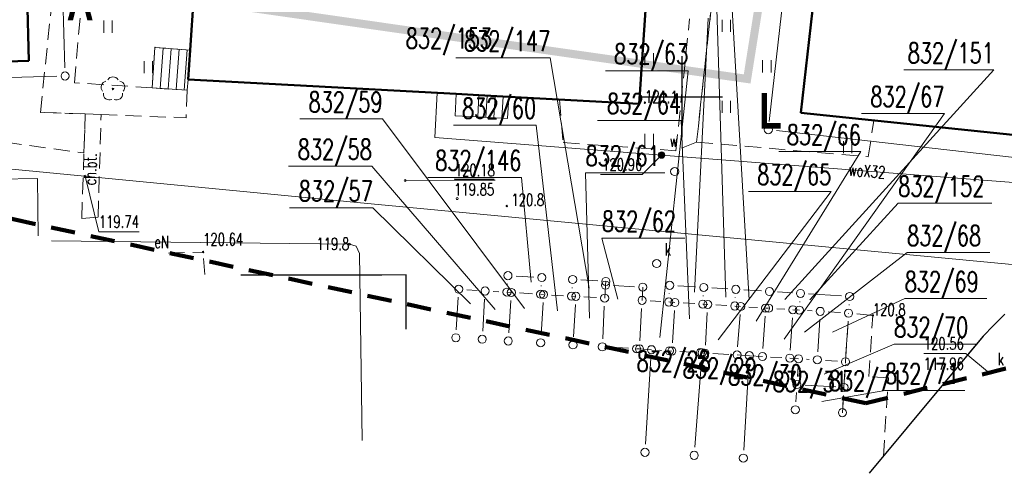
# Model space of a CAD drawing. Header units: metres. Extents: x 6594798 to 6595476, y 5882248 to 5882752.
# Tile 4 of 19: x 6595109 to 6595170, y 5882477 to 5882505. Entities that reach past the tile are written whole.
import ezdxf
from ezdxf.enums import TextEntityAlignment as Align

# ---------------------------------------------------------------- set-up
doc = ezdxf.new("R2010")
doc.units = ezdxf.units.M
doc.header["$MEASUREMENT"] = 0
for name, pattern in [('1', [0]), ('1_OTDI', [0]), ('1_OTKC', [1.5, 1, -0.5]), ('1_OTKJ', [2, 1.5, -0.5]), ('1_OTKK', [0]), ('1_OTZI', [1.5, 1, -0.5]), ('1_OTZT', [1.5, 1, -0.5]), ('2_EGBS', [0]), ('2_EGBSG', [0]), ('2_EGBU_A', [0]), ('3_SUCP', [0]), ('3_SUEP_A', [0]), ('3_SUWP', [0]), ('4', [2.5, 1.5, -1]), ('BUR', [3, 2, -1]), ('GDE', [0])]:
    doc.linetypes.add(name, pattern=pattern)
doc.layers.get('0').update_dxf_attribs({"color": 250, "linetype": 'CONTINUOUS', "lineweight": 100})
doc.layers.add('00 opis', color=7, linetype='CONTINUOUS')
for name, color, linetype, lineweight in [('BLOKADA_L_0', 7, '4', 100), ('Dzialki', 7, 'GDE', 18), ('EGBB_L_0', 7, '2_EGBU_A', 50), ('EGBE_L_3', 7, '2_EGBS', 18), ('Numery_dzialek', 7, 'CONTINUOUS', 13), ('OTD_L_14', 7, '1_OTDI', 18), ('OTK_E_T_1', 7, 'CONTINUOUS', 0), ('OTK_L_0', 7, '1_OTKJ', 18), ('OTK_L_1', 7, '1_OTKK', 25), ('OTK_L_2', 7, '1_OTKC', 18), ('OTR_T_0', 7, 'CONTINUOUS', 18), ('OTR_T_1', 7, 'CONTINUOUS', 18), ('OTZ_L_3', 7, '1_OTZT', 18), ('OTZ_T_0', 3, 'CONTINUOUS', 18), ('Podzial_sekcyjny_krzyze', 7, '1', 0), ('Punkty', 7, 'CONTINUOUS', 18), ('SUCP_L_0', 200, '3_SUCP', 18), ('SUCR_T_0', 200, 'CONTINUOUS', 18), ('SUEP_E_T_0', 1, 'CONTINUOUS', 0), ('SUEP_L_0', 1, '3_SUEP_A', 18), ('SUER_T_0', 1, 'CONTINUOUS', 18), ('SUK_E_T_4', 34, 'CONTINUOUS', 0), ('SUK_T_3', 34, 'CONTINUOUS', 18), ('SUKR_T_0', 34, 'CONTINUOUS', 18), ('SUP_T_2', 7, 'CONTINUOUS', 18), ('SUW_E_T_2', 5, 'CONTINUOUS', 0), ('SUW_T_5', 5, 'CONTINUOUS', 18), ('SUWP_E_T_0', 5, 'CONTINUOUS', 0), ('SUWP_L_0', 5, '3_SUWP', 18), ('SUWR_T_0', 5, 'CONTINUOUS', 18), ('UZBOA_L_0', 7, '1', 25)]:
    doc.layers.add(name, color=color, linetype=linetype, lineweight=lineweight)
doc.styles.get("Standard").update_dxf_attribs({"font": 'Simplex.SHX', "width": 0.75})
doc.styles.add('styl1', font='arial.ttf', dxfattribs={"width": 0.75, "height": 1.5})

# ---------------------------------------------------------------- blocks, each defined once
blk = doc.blocks.new('GRT')
at = {"linetype": 'Continuous'}
blk.add_circle((0, 0), 0.25, dxfattribs=at)
blk = doc.blocks.new('2_OTRN')
at = {"linetype": 'Continuous'}
blk.add_circle((0, 0), 0.045, dxfattribs=at)
blk = doc.blocks.new('2_OTRS')
at = {"linetype": 'Continuous'}
blk.add_circle((0, 0), 0.045, dxfattribs=at)
blk = doc.blocks.new('2_OTZT')
at = {"linetype": 'Continuous'}
for p, q in [((-0.2625, -0.375), (-0.2625, 0.375)), ((0.2625, -0.375), (0.2625, 0.375))]:
    blk.add_line(p, q, dxfattribs=at)
blk = doc.blocks.new('2_OTZL')
at = {"linetype": 'Continuous'}
blk.add_circle((0, 0), 0.045, dxfattribs=at)
for centre, start, end in [((0, 0.375), 30.14012, 149.85988), ((-0.357, 0.116), 102.14447, 221.86002), ((0.357, 0.116), 318.13998, 77.85553), ((-0.22, -0.303), 174.14818, 293.85423), ((0.22, -0.303), 246.14577, 5.85182)]:
    blk.add_arc(centre, 0.375, start, end, dxfattribs=at)
blk = doc.blocks.new('4_SUPS')
at = {"linetype": 'Continuous'}
blk.add_circle((0, 0), 0.0625, dxfattribs=at)
blk = doc.blocks.new('4_SUKS')
at = {"linetype": 'Continuous'}
blk.add_circle((0, 0), 0.25, dxfattribs=at)
blk = doc.blocks.new('4_SUPP')
at = {"linetype": 'Continuous'}
blk.add_circle((0, 0), 0.25, dxfattribs=at)
blk = doc.blocks.new('4_SUWW')
at = {"linetype": 'Continuous'}
for radius in [0.2, 0.175, 0.15, 0.125, 0.1, 0.075, 0.05, 0.025, 0.00715]:
    blk.add_circle((0, 0), radius, dxfattribs=at)

msp = doc.modelspace()

# ---------------------------------------------------------------- linework, layer by layer
at = {"layer": '00 opis', "color": 251, "linetype": 'BUR', "true_color": 0x636466, "const_width": 0.5}
msp.add_lwpolyline([(6595096.207, 5882538.999), (6595102.866, 5882579.782), (6595127.817, 5882575.836), (6595134.727, 5882624.347), (6595171.577, 5882618.1), (6595164.463, 5882579.221), (6595215.846, 5882571.072), (6595208.593, 5882525.147), (6595159.155, 5882533.357), (6595154.023, 5882501.095), (6595115.2, 5882506.657), (6595120.004, 5882533.77), (6595096.207, 5882538.999)], dxfattribs=at)
at = {"layer": 'BLOKADA_L_0', "linetype": '4'}
for p, q in [((6595161.36, 5882481.06), (6595076.2, 5882499.42)), ((6595213.7, 5882493.96), (6595161.36, 5882481.06))]:
    msp.add_line(p, q, dxfattribs=at)
at = {"layer": 'Dzialki'}
for p, q in [((6595111.856, 5882501.78), (6595111.424, 5882517.48)), ((6595156.784, 5882510.903), (6595155.386, 5882498.457)), ((6595099.67, 5882500.915), (6595111.37, 5882501.265)), ((6595155.827, 5882497.904), (6595185.413, 5882494.546)), ((6595140.831, 5882488.849), (6595139.739, 5882488.911)), ((6595139.211, 5882488.441), (6595139.209, 5882488.419)), ((6595141.294, 5882488.289), (6595141.296, 5882488.321)), ((6595144.791, 5882488.609), (6595143.739, 5882488.671)), ((6595145.22, 5882487.55), (6595145.27, 5882488.35)), ((6595145.27, 5882488.35), (6595145.29, 5882488.58)), ((6595145.769, 5882488.324), (6595147.071, 5882488.256)), ((6595149.739, 5882488.309), (6595150.841, 5882488.241)), ((6595137.331, 5882488.024), (6595136.699, 5882488.066)), ((6595138.681, 5882487.946), (6595138.329, 5882487.964)), ((6595139.45, 5882487.9), (6595139.18, 5882487.92)), ((6595140.761, 5882487.82), (6595139.949, 5882487.87)), ((6595141.44, 5882487.77), (6595141.26, 5882487.79)), ((6595142.671, 5882487.699), (6595141.939, 5882487.741)), ((6595143.206, 5882488.201), (6595143.204, 5882488.169)), ((6595147.57, 5882488.23), (6595147.53, 5882487.41)), ((6595149.209, 5882487.809), (6595149.211, 5882487.841)), ((6595151.311, 5882487.711), (6595151.309, 5882487.679)), ((6595151.839, 5882488.18), (6595152.821, 5882488.12)), ((6595153.819, 5882488.059), (6595154.901, 5882487.991)), ((6595156.821, 5882487.871), (6595155.899, 5882487.929)), ((6595159.861, 5882487.681), (6595157.819, 5882487.809)), ((6595136.17, 5882487.601), (6595136.05, 5882485.599)), ((6595137.68, 5882485.509), (6595137.8, 5882487.491)), ((6595139.292, 5882485.399), (6595139.418, 5882487.401)), ((6595141.29, 5882485.289), (6595141.41, 5882487.271)), ((6595143.44, 5882487.66), (6595143.17, 5882487.67)), ((6595143.29, 5882485.159), (6595143.41, 5882487.161)), ((6595144.721, 5882487.581), (6595143.939, 5882487.629)), ((6595148.029, 5882487.38), (6595148.681, 5882487.34)), ((6595149.18, 5882487.31), (6595149.56, 5882487.28)), ((6595150.059, 5882487.251), (6595150.781, 5882487.209)), ((6595151.28, 5882487.18), (6595151.59, 5882487.16)), ((6595152.089, 5882487.13), (6595152.761, 5882487.09)), ((6595153.291, 5882487.591), (6595153.289, 5882487.559)), ((6595155.376, 5882487.461), (6595155.374, 5882487.429)), ((6595157.286, 5882487.341), (6595157.284, 5882487.309)), ((6595160.324, 5882487.119), (6595160.326, 5882487.151)), ((6595145.095, 5882485.039), (6595145.195, 5882487.051)), ((6595147.397, 5882484.909), (6595147.503, 5882486.911)), ((6595149.402, 5882484.779), (6595149.528, 5882486.781)), ((6595151.44, 5882484.649), (6595151.56, 5882486.661)), ((6595153.26, 5882487.06), (6595153.62, 5882487.03)), ((6595153.583, 5882486.531), (6595153.437, 5882484.539)), ((6595154.119, 5882486.998), (6595154.661, 5882486.962)), ((6595155.16, 5882486.93), (6595155.35, 5882486.93)), ((6595155.849, 5882486.897), (6595156.351, 5882486.863)), ((6595157.25, 5882486.81), (6595156.85, 5882486.83)), ((6595158.041, 5882486.761), (6595157.749, 5882486.779)), ((6595159.791, 5882486.651), (6595159.039, 5882486.699)), ((6595155.002, 5882484.439), (6595155.128, 5882486.431)), ((6595156.818, 5882486.331), (6595156.692, 5882484.339)), ((6595158.39, 5882484.239), (6595158.51, 5882486.231)), ((6595160.131, 5882484.109), (6595160.259, 5882486.121)), ((6595146.691, 5882484.448), (6595145.569, 5882484.512)), ((6595147.37, 5882484.41), (6595147.19, 5882484.42)), ((6595148.11, 5882484.36), (6595147.37, 5882484.41)), ((6595148.721, 5882484.321), (6595148.609, 5882484.329)), ((6595149.37, 5882484.28), (6595149.22, 5882484.29)), ((6595150.641, 5882484.208), (6595149.869, 5882484.252)), ((6595151.24, 5882484.17), (6595151.14, 5882484.18)), ((6595151.24, 5882484.17), (6595151.41, 5882484.15)), ((6595152.901, 5882484.068), (6595151.909, 5882484.122)), ((6595153.4, 5882484.04), (6595154.16, 5882483.99)), ((6595147.741, 5882478.519), (6595148.079, 5882483.861)), ((6595150.789, 5882478.329), (6595151.201, 5882483.671)), ((6595154.131, 5882483.491), (6595153.819, 5882478.159)), ((6595154.97, 5882483.94), (6595154.16, 5882483.99)), ((6595156.161, 5882483.87), (6595155.469, 5882483.91)), ((6595157.2, 5882483.8), (6595156.66, 5882483.84)), ((6595157.699, 5882483.774), (6595157.861, 5882483.766)), ((6595158.859, 5882483.703), (6595159.601, 5882483.647)), ((6595157.131, 5882482.709), (6595157.169, 5882483.301)), ((6595160.038, 5882482.529), (6595160.072, 5882483.111)), ((6595157.032, 5882481.149), (6595157.068, 5882481.711)), ((6595157.599, 5882482.179), (6595159.511, 5882482.061)), ((6595159.942, 5882480.969), (6595159.978, 5882481.531))]:
    msp.add_line(p, q, dxfattribs=at)
at = {"layer": 'EGBB_L_0', "linetype": '2_EGBU_A'}
for p, q in [((6595109.632, 5882502.22), (6595109.306, 5882513.966)), ((6595119.592, 5882502.881), (6595120.126, 5882510.314)), ((6595147.35, 5882499.563), (6595147.968, 5882508.696)), ((6595157.334, 5882498.994), (6595158.382, 5882508.211)), ((6595119.467, 5882501.062), (6595119.592, 5882502.881)), ((6595100.437, 5882501.948), (6595109.632, 5882502.22)), ((6595136.047, 5882500.171), (6595119.467, 5882501.062)), ((6595137.446, 5882500.095), (6595136.047, 5882500.171)), ((6595139.285, 5882499.996), (6595137.446, 5882500.095)), ((6595147.35, 5882499.563), (6595139.285, 5882499.996)), ((6595174.241, 5882497.246), (6595157.334, 5882498.994))]:
    msp.add_line(p, q, dxfattribs=at)
at = {"layer": 'EGBE_L_3', "linetype": '2_EGBS'}
for p, q in [((6595117.424, 5882503.041), (6595117.249, 5882500.543)), ((6595117.923, 5882503.004), (6595117.739, 5882500.509)), ((6595118.422, 5882502.967), (6595118.237, 5882500.475)), ((6595118.92, 5882502.93), (6595118.736, 5882500.44)), ((6595119.419, 5882502.894), (6595119.235, 5882500.405)), ((6595119.467, 5882501.062), (6595119.592, 5882502.881)), ((6595117.249, 5882500.543), (6595119.418, 5882500.393)), ((6595119.418, 5882500.393), (6595119.467, 5882501.062)), ((6595135.968, 5882498.822), (6595136.047, 5882500.171)), ((6595136.047, 5882500.171), (6595137.446, 5882500.095)), ((6595137.446, 5882500.095), (6595137.373, 5882498.746)), ((6595137.946, 5882500.068), (6595137.873, 5882498.719)), ((6595138.445, 5882500.041), (6595138.372, 5882498.692)), ((6595138.944, 5882500.014), (6595138.871, 5882498.665)), ((6595139.285, 5882499.996), (6595139.216, 5882498.646)), ((6595137.366, 5882498.746), (6595135.968, 5882498.822)), ((6595139.216, 5882498.646), (6595137.366, 5882498.746))]:
    msp.add_line(p, q, dxfattribs=at)
at = {"layer": 'EGBE_L_3', "linetype": '2_EGBSG'}
for p, q in [((6595119.592, 5882502.881), (6595117.424, 5882503.041)), ((6595137.446, 5882500.095), (6595139.285, 5882499.996))]:
    msp.add_line(p, q, dxfattribs=at)
at = {"layer": 'EGBE_L_3', "linetype": '2_EGBS'}
msp.add_point((6595117.424, 5882503.041), dxfattribs=at)
at = {"layer": 'Numery_dzialek', "linetype": 'Continuous'}
for p, q in [((6595154.14, 5882487.44), (6595152.66, 5882512.723)), ((6595152.71, 5882487.61), (6595152.05, 5882508.843)), ((6595150.76, 5882487.91), (6595151.62, 5882504.863)), ((6595136.014, 5882502.403), (6595141.85, 5882502.403)), ((6595144.25, 5882488.17), (6595141.85, 5882502.403)), ((6595145.268, 5882501.603), (6595150.38, 5882501.603)), ((6595148.62, 5882485.12), (6595150.38, 5882501.603)), ((6595156.35, 5882487.46), (6595169.27, 5882501.653)), ((6595163.706, 5882501.653), (6595169.27, 5882501.653)), ((6595156.31, 5882485.01), (6595166.21, 5882498.963)), ((6595161.098, 5882498.963), (6595166.21, 5882498.963)), ((6595126.378, 5882498.633), (6595131.49, 5882498.633)), ((6595140.26, 5882486.9), (6595131.49, 5882498.633)), ((6595135.868, 5882498.243), (6595140.98, 5882498.243)), ((6595142.3, 5882486.76), (6595140.98, 5882498.243)), ((6595144.783, 5882498.533), (6595149.94, 5882498.533)), ((6595150.46, 5882486.27), (6595149.94, 5882498.533)), ((6595154.58, 5882486.13), (6595161.05, 5882496.603)), ((6595155.983, 5882496.603), (6595161.05, 5882496.603)), ((6595125.673, 5882495.703), (6595130.83, 5882495.703)), ((6595138.45, 5882486.85), (6595130.83, 5882495.703)), ((6595134.28, 5882495.013), (6595140.07, 5882495.013)), ((6595140.67, 5882488.54), (6595140.07, 5882495.013)), ((6595144.28, 5882486.32), (6595144.04, 5882495.303)), ((6595144.04, 5882495.303), (6595148.926, 5882495.303)), ((6595152.23, 5882484.98), (6595159.22, 5882494.143)), ((6595154.108, 5882494.143), (6595159.22, 5882494.143)), ((6595157.9, 5882487.44), (6595163.36, 5882493.413)), ((6595163.36, 5882493.413), (6595169.15, 5882493.413)), ((6595125.733, 5882493.133), (6595130.89, 5882493.133)), ((6595136.93, 5882487.19), (6595130.89, 5882493.133)), ((6595146.04, 5882487.49), (6595145.05, 5882491.253)), ((6595145.05, 5882491.253), (6595150.162, 5882491.253)), ((6595157.57, 5882485.45), (6595163.91, 5882490.373)), ((6595163.91, 5882490.373), (6595169.022, 5882490.373)), ((6595159.3, 5882485.45), (6595163.76, 5882487.523)), ((6595163.76, 5882487.523), (6595168.827, 5882487.523)), ((6595158.78, 5882482.84), (6595163.11, 5882484.713)), ((6595163.11, 5882484.713), (6595168.267, 5882484.713)), ((6595158.63, 5882481.16), (6595162.54, 5882481.833)), ((6595162.54, 5882481.833), (6595167.471, 5882481.833))]:
    msp.add_line(p, q, dxfattribs=at)
at = {"layer": 'OTD_L_14', "linetype": '1_OTDI'}
for p, q in [((6595105.14, 5882494.88), (6595110.16, 5882494.94)), ((6595110.16, 5882494.94), (6595110.202, 5882491.39))]:
    msp.add_line(p, q, dxfattribs=at)
at = {"layer": 'OTK_L_0', "linetype": '1_OTKJ'}
for p, q in [((6595169.942, 5882486.566), (6595169.252, 5882485.856)), ((6595169.252, 5882485.856), (6595168.603, 5882485.195)), ((6595168.603, 5882485.195), (6595162.44, 5882477.766))]:
    msp.add_line(p, q, dxfattribs=at)
at = {"layer": 'OTK_L_1', "linetype": '1_OTKK'}
for p, q in [((6595124.816, 5882488.972), (6595122.73, 5882488.97)), ((6595130.932, 5882488.978), (6595124.816, 5882488.972)), ((6595132.94, 5882488.98), (6595130.932, 5882488.978)), ((6595132.946, 5882485.628), (6595132.94, 5882488.98)), ((6595169.942, 5882486.566), (6595169.252, 5882485.856)), ((6595169.252, 5882485.856), (6595168.603, 5882485.195)), ((6595168.603, 5882485.195), (6595161.574, 5882476.722))]:
    msp.add_line(p, q, dxfattribs=at)
at = {"layer": 'OTK_L_2', "linetype": '1_OTKC'}
for p, q in [((6595110.347, 5882499.029), (6595112.31, 5882517.854)), ((6595112.453, 5882500.86), (6595113.612, 5882514.406)), ((6595150.898, 5882497.193), (6595151.929, 5882506.64)), ((6595149.62, 5882496.661), (6595150.464, 5882504.82)), ((6595117.249, 5882500.543), (6595112.453, 5882500.86)), ((6595117.249, 5882500.543), (6595119.418, 5882500.393)), ((6595119.418, 5882500.393), (6595119.355, 5882498.697)), ((6595110.347, 5882499.029), (6595113.12, 5882498.93)), ((6595112.9, 5882492.48), (6595113.12, 5882498.93)), ((6595113.12, 5882498.93), (6595114.1, 5882498.89)), ((6595113.91, 5882492.56), (6595114.1, 5882498.89)), ((6595114.1, 5882498.89), (6595119.355, 5882498.697)), ((6595150.898, 5882497.193), (6595149.62, 5882496.661)), ((6595112.9, 5882492.48), (6595113.91, 5882492.56)), ((6595118.26, 5882490.33), (6595120.4, 5882490.4)), ((6595120.51, 5882489), (6595120.4, 5882490.4)), ((6595124.816, 5882488.972), (6595122.73, 5882488.97)), ((6595130.932, 5882488.978), (6595124.816, 5882488.972)), ((6595132.94, 5882488.98), (6595130.932, 5882488.978)), ((6595132.946, 5882485.628), (6595132.94, 5882488.98)), ((6595160.099, 5882483.613), (6595160.291, 5882486.621)), ((6595161.79, 5882486.48), (6595160.291, 5882486.621)), ((6595161.537, 5882482.703), (6595161.79, 5882486.48)), ((6595160.007, 5882482.034), (6595160.099, 5882483.613)), ((6595162.756, 5882482.616), (6595161.537, 5882482.703)), ((6595162.44, 5882477.766), (6595162.756, 5882482.616)), ((6595159.906, 5882480.465), (6595160.007, 5882482.034))]:
    msp.add_line(p, q, dxfattribs=at)
at = {"layer": 'OTZ_L_3', "linetype": '1_OTZI'}
for p, q in [((6595110.347, 5882499.029), (6595112.31, 5882517.854)), ((6595109.306, 5882513.966), (6595109.632, 5882502.22)), ((6595112.453, 5882500.86), (6595113.612, 5882514.406)), ((6595120.126, 5882510.314), (6595119.592, 5882502.881)), ((6595147.968, 5882508.696), (6595147.35, 5882499.563)), ((6595157.334, 5882498.994), (6595158.382, 5882508.211)), ((6595151.929, 5882506.64), (6595150.898, 5882497.193)), ((6595149.62, 5882496.661), (6595150.464, 5882504.82)), ((6595117.424, 5882503.041), (6595117.249, 5882500.543)), ((6595119.592, 5882502.881), (6595117.424, 5882503.041)), ((6595109.632, 5882502.22), (6595100.437, 5882501.948)), ((6595117.249, 5882500.543), (6595112.453, 5882500.86)), ((6595147.35, 5882499.563), (6595142.433, 5882499.832)), ((6595142.433, 5882499.832), (6595142.656, 5882497.158)), ((6595094.815, 5882498.996), (6595113.038, 5882496.521)), ((6595113.12, 5882498.93), (6595110.347, 5882499.029)), ((6595113.038, 5882496.521), (6595113.12, 5882498.93)), ((6595161.858, 5882498.531), (6595157.334, 5882498.994)), ((6595161.506, 5882496.285), (6595161.858, 5882498.531)), ((6595142.656, 5882497.158), (6595149.62, 5882496.661)), ((6595150.898, 5882497.193), (6595161.506, 5882496.285))]:
    msp.add_line(p, q, dxfattribs=at)
at = {"layer": 'Podzial_sekcyjny_krzyze'}
for p, q in [((6595150, 5882497.5), (6595150, 5882502.5)), ((6595147.5, 5882500), (6595152.5, 5882500))]:
    msp.add_line(p, q, dxfattribs=at)
at = {"layer": 'SUCP_L_0', "linetype": '3_SUCP'}
for p, q in [((6595130.562, 5882493.402), (6595080.697, 5882498.217)), ((6595188.513, 5882487.912), (6595130.562, 5882493.402))]:
    msp.add_line(p, q, dxfattribs=at)
at = {"layer": 'SUCR_T_0', "linetype": 'Continuous', "lineweight": 0}
for p, q in [((6595113.103, 5882495.08), (6595113.958, 5882491.648)), ((6595132.882, 5882494.814), (6595135.956, 5882494.831)), ((6595135.912, 5882494.894), (6595138.382, 5882494.894)), ((6595135.956, 5882494.831), (6595138.453, 5882494.831)), ((6595113.958, 5882491.648), (6595116.456, 5882491.648))]:
    msp.add_line(p, q, dxfattribs=at)
at = {"layer": 'SUEP_L_0', "linetype": '3_SUEP_A'}
for p, q in [((6595129.44, 5882490.89), (6595111.03, 5882491.1)), ((6595129.86, 5882490.76), (6595129.44, 5882490.89)), ((6595130.07, 5882490.3), (6595129.86, 5882490.76)), ((6595130.23, 5882478.74), (6595130.07, 5882490.3))]:
    msp.add_line(p, q, dxfattribs=at)
at = {"layer": 'SUKR_T_0', "linetype": 'Continuous', "lineweight": 0}
for p in [(6595164.938, 5882484.119), (6595169.001, 5882482.909)]:
    msp.add_line(p, (6595167.544, 5882484.119), dxfattribs=at)
at = {"layer": 'SUWP_L_0', "linetype": '3_SUWP'}
for p, q in [((6595134.719, 5882497.479), (6595134.868, 5882500.234)), ((6595148.736, 5882496.393), (6595134.719, 5882497.479)), ((6595172.674, 5882494.529), (6595148.736, 5882496.393))]:
    msp.add_line(p, q, dxfattribs=at)
at = {"layer": 'SUWR_T_0', "linetype": 'Continuous', "lineweight": 0}
for p in [(6595148.736, 5882496.393), (6595144.964, 5882495.18)]:
    msp.add_line(p, (6595147.542, 5882495.18), dxfattribs=at)
at = {"layer": 'UZBOA_L_0', "linetype": '1'}
for p, q in [((6595150, 5882497.5), (6595150, 5882502.5)), ((6595147.5, 5882500), (6595152.5, 5882500))]:
    msp.add_line(p, q, dxfattribs=at)

# ---------------------------------------------------------------- block references
at = {"layer": 'OTR_T_0'}
msp.add_blockref('2_OTRS', (6595120.4, 5882490.4), dxfattribs=at)
at = {"layer": 'OTR_T_1'}
for p, rotation in [((6595147.701, 5882499.628), 359.2009649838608), ((6595161.79, 5882486.48), 359.2009641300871)]:
    msp.add_blockref('2_OTRN', p, dxfattribs=dict(at, rotation=rotation))
msp.add_blockref('2_OTRN', (6595139.17, 5882493.24), dxfattribs=at)
at = {"layer": 'OTZ_L_3'}
for p in [(6595152.735, 5882504.375), (6595114.519, 5882504.329), (6595147.964, 5882502.32), (6595117.019, 5882501.829), (6595155.235, 5882501.875), (6595152.735, 5882499.375), (6595147.964, 5882497.32), (6595160.235, 5882496.875)]:
    msp.add_blockref('2_OTZT', p, dxfattribs=at)
at = {"layer": 'OTZ_T_0'}
msp.add_blockref('2_OTZL', (6595114.828, 5882500.477), dxfattribs=at)
at = {"layer": 'Punkty'}
for p in [(6595111.87, 5882501.28), (6595155.33, 5882497.96), (6595139.24, 5882488.94), (6595141.33, 5882488.82), (6595143.24, 5882488.7), (6595136.2, 5882488.1), (6595145.27, 5882488.35), (6595145.29, 5882488.58), (6595147.57, 5882488.23), (6595149.24, 5882488.34), (6595151.34, 5882488.21), (6595153.32, 5882488.09), (6595137.83, 5882487.99), (6595139.18, 5882487.92), (6595139.45, 5882487.9), (6595141.26, 5882487.79), (6595141.44, 5882487.77), (6595143.17, 5882487.67), (6595143.44, 5882487.66), (6595145.22, 5882487.55), (6595155.4, 5882487.96), (6595157.32, 5882487.84), (6595160.36, 5882487.65), (6595147.53, 5882487.41), (6595149.18, 5882487.31), (6595149.56, 5882487.28), (6595151.28, 5882487.18), (6595151.59, 5882487.16), (6595153.26, 5882487.06), (6595153.62, 5882487.03), (6595155.16, 5882486.93), (6595155.35, 5882486.93), (6595156.85, 5882486.83), (6595157.25, 5882486.81), (6595158.54, 5882486.73), (6595160.29, 5882486.62), (6595136.02, 5882485.1), (6595137.65, 5882485.01), (6595139.26, 5882484.9), (6595141.26, 5882484.79), (6595143.26, 5882484.66), (6595145.07, 5882484.54), (6595147.19, 5882484.42), (6595147.37, 5882484.41), (6595148.11, 5882484.36), (6595149.22, 5882484.29), (6595149.37, 5882484.28), (6595151.14, 5882484.18), (6595151.24, 5882484.17), (6595151.41, 5882484.15), (6595153.4, 5882484.04), (6595154.16, 5882483.99), (6595154.97, 5882483.94), (6595156.66, 5882483.84), (6595157.2, 5882483.8), (6595158.36, 5882483.74), (6595160.1, 5882483.61), (6595157.1, 5882482.21), (6595160.01, 5882482.03), (6595157, 5882480.65), (6595159.91, 5882480.47), (6595147.71, 5882478.02), (6595150.75, 5882477.83), (6595153.79, 5882477.66)]:
    msp.add_blockref('GRT', p, dxfattribs=at)
at = {"layer": 'SUCR_T_0'}
for p, rotation in [((6595113.103, 5882495.08), 359.2009661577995), ((6595132.882, 5882494.814), 359.2009653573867), ((6595136.097, 5882493.699), 359.2009653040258)]:
    msp.add_blockref('4_SUPS', p, dxfattribs=dict(at, rotation=rotation))
at = {"layer": 'SUER_T_0'}
msp.add_blockref('4_SUPS', (6595129.44, 5882490.89), dxfattribs=at)
at = {"layer": 'SUK_T_3'}
msp.add_blockref('4_SUKS', (6595148.433, 5882489.687), dxfattribs=at)
at = {"layer": 'SUP_T_2'}
msp.add_blockref('4_SUPP', (6595149.542, 5882495.372), dxfattribs=at)
at = {"layer": 'SUW_T_5'}
msp.add_blockref('4_SUWW', (6595148.736, 5882496.393), dxfattribs=at)
at = {"layer": 'SUWR_T_0', "rotation": 359.200964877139}
msp.add_blockref('4_SUPS', (6595148.736, 5882496.393), dxfattribs=at)

# ---------------------------------------------------------------- texts
at = {"layer": '00 opis', "linetype": 'Continuous', "char_height": 2.2, "attachment_point": 1, "style": 'styl1'}
for s, insert in [('{\\fArial|b1|i0|c238|p34;\\C30;\\c2254834;A}', (6595111.97, 5882506.911)), ('{\\fArial|b1|i0|c238|p34;\\C30;\\c2254834;L}', (6595154.759, 5882500.227))]:
    msp.add_mtext_dynamic_manual_height_columns(s, width=6.03664, gutter_width=12.5, heights=[0], dxfattribs=dict(at, insert=insert))
at = {"layer": 'Numery_dzialek', "width": 0.7}
for s, p in [('832/153', (6595132.924, 5882504.238)), ('832/61', (6595144.04, 5882496.97)), ('832/28', (6595147.192, 5882484.271)), ('832/29', (6595150.049, 5882483.86)), ('832/30', (6595152.848, 5882483.421)), ('832/31', (6595155.61, 5882483.012))]:
    msp.add_text(s, height=1.25, dxfattribs=at).set_placement(p, align=Align.TOP_LEFT)
for s, p in [('832/147', (6595141.85, 5882502.82)), ('832/63', (6595150.38, 5882502.02)), ('832/151', (6595169.27, 5882502.07)), ('832/67', (6595166.21, 5882499.38)), ('832/59', (6595131.49, 5882499.05)), ('832/60', (6595140.98, 5882498.66)), ('832/64', (6595149.94, 5882498.95)), ('832/66', (6595161.05, 5882497.02)), ('832/58', (6595130.83, 5882496.12)), ('832/146', (6595140.07, 5882495.43)), ('832/65', (6595159.22, 5882494.56)), ('832/57', (6595130.89, 5882493.55))]:
    msp.add_text(s, height=1.25, dxfattribs=at).set_placement(p, align=Align.RIGHT)
for s, p in [('832/152', (6595163.36, 5882493.83)), ('832/62', (6595145.05, 5882491.67)), ('832/68', (6595163.91, 5882490.79)), ('832/69', (6595163.76, 5882487.94)), ('832/70', (6595163.11, 5882485.13)), ('832/71', (6595162.54, 5882482.25)), ('832/71', (6595159.072, 5882481.812))]:
    msp.add_text(s, height=1.25, dxfattribs=at).set_placement(p)
at = {"layer": 'OTK_E_T_1', "lineweight": 9, "width": 0.7}
msp.add_text('ch.bt.', height=0.75, rotation=88.50241, dxfattribs=at).set_placement((6595113.426, 5882495.516), align=Align.MIDDLE)
at = {"layer": 'OTR_T_0', "lineweight": 9, "width": 0.7}
msp.add_text('120.64', height=0.75, dxfattribs=at).set_placement((6595120.401, 5882490.805))
at = {"layer": 'OTR_T_1', "lineweight": 9, "width": 0.7}
for s, p in [('121.1', (6595147.701, 5882499.628)), ('120.8', (6595161.79, 5882486.48))]:
    msp.add_text(s, height=0.75, rotation=359.20096, dxfattribs=at).set_placement(p)
msp.add_text('120.8', height=0.75, dxfattribs=at).set_placement((6595139.452, 5882493.25))
at = {"layer": 'SUCR_T_0', "lineweight": 9, "width": 0.7}
for s, p in [('120.18', (6595135.956, 5882495.081)), ('119.85', (6595135.912, 5882493.894)), ('119.74', (6595113.958, 5882491.898))]:
    msp.add_text(s, height=0.75, dxfattribs=at).set_placement(p)
at = {"layer": 'SUEP_E_T_0', "lineweight": 9, "width": 0.7}
msp.add_text('eN', height=0.75, rotation=359.352, dxfattribs=at).set_placement((6595117.836, 5882491.022), align=Align.MIDDLE)
at = {"layer": 'SUER_T_0', "lineweight": 9, "width": 0.7}
msp.add_text('119.8', height=0.75, rotation=359.35, dxfattribs=at).set_placement((6595127.405, 5882490.913), align=Align.MIDDLE_LEFT)
at = {"layer": 'SUK_E_T_4', "lineweight": 9, "width": 0.7}
for p in [(6595148.933, 5882490.187), (6595169.501, 5882483.409)]:
    msp.add_text('k', height=0.75, dxfattribs=at).set_placement(p)
at = {"layer": 'SUKR_T_0', "lineweight": 9, "width": 0.7}
for s, p in [('120.56', (6595164.938, 5882485.119)), ('117.96', (6595164.938, 5882483.869))]:
    msp.add_text(s, height=0.75, dxfattribs=at).set_placement(p, align=Align.TOP_LEFT)
at = {"layer": 'SUW_E_T_2', "lineweight": 9, "width": 0.7}
msp.add_text('w', height=0.75, dxfattribs=at).set_placement((6595149.236, 5882496.893))
at = {"layer": 'SUWP_E_T_0', "lineweight": 9, "width": 0.7}
msp.add_text('woX32', height=0.75, rotation=355.46433, dxfattribs=at).set_placement((6595161.434, 5882495.406), align=Align.MIDDLE)
at = {"layer": 'SUWR_T_0', "lineweight": 9, "width": 0.7}
msp.add_text('120.96', height=0.75, dxfattribs=at).set_placement((6595147.542, 5882495.43), align=Align.RIGHT)

doc.saveas('drawing.dxf')
